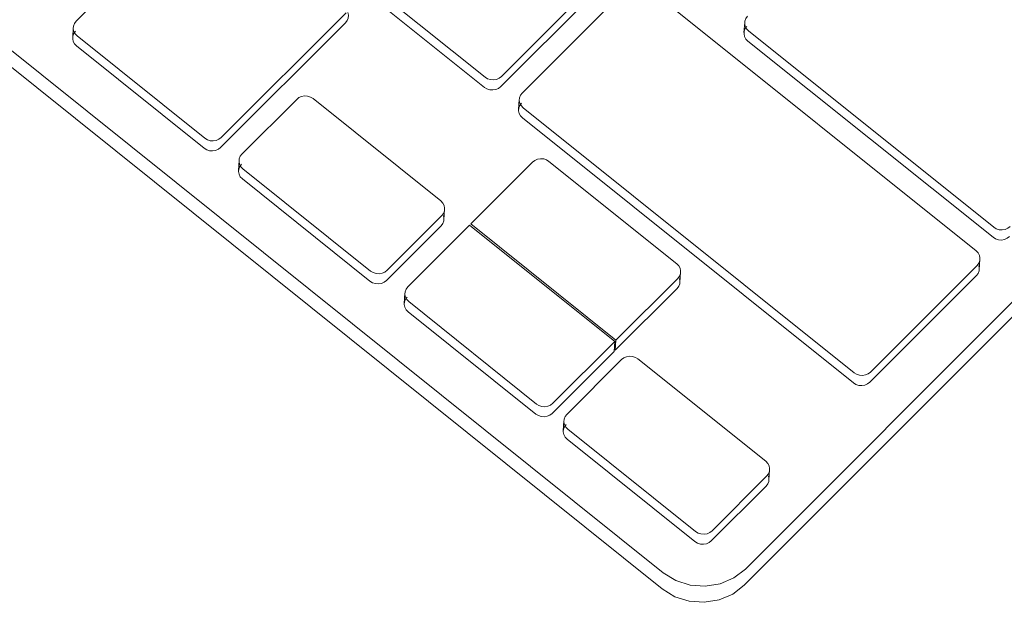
# Model space of a CAD drawing. Header units: centimetres. Extents: x -2274.6 to -2273.04, y 1316.35 to 1317.85.
# Tile 35 of 59: x -2273.78789 to -2273.77714, y 1317.2782 to 1317.28455. Entities that reach past the tile are written whole.
import ezdxf

# ---------------------------------------------------------------- set-up
doc = ezdxf.new("R2010")
doc.units = ezdxf.units.CM
doc.layers.add('Wyposażenie elektryczne', color=7, linetype='Continuous', lineweight=9)

msp = doc.modelspace()

# ---------------------------------------------------------------- linework, layer by layer
at = {"layer": 'Wyposażenie elektryczne'}
for p, q in [((-2273.806391, 1317.298972), (-2273.780862, 1317.278519)), ((-2273.780873, 1317.278344), (-2273.806399, 1317.298796)), ((-2273.779964, 1317.27856), (-2273.771112, 1317.287417)), ((-2273.771124, 1317.287241), (-2273.779976, 1317.278385)), ((-2273.785906, 1317.285899), (-2273.787268, 1317.284538)), ((-2273.782626, 1317.283936), (-2273.781464, 1317.285097)), ((-2273.784199, 1317.285043), (-2273.782805, 1317.283928)), ((-2273.781471, 1317.284987), (-2273.782633, 1317.283826)), ((-2273.782812, 1317.283817), (-2273.784206, 1317.284933)), ((-2273.781238, 1317.284916), (-2273.7824, 1317.283755)), ((-2273.777446, 1317.282034), (-2273.781058, 1317.284925)), ((-2273.785685, 1317.28327), (-2273.784323, 1317.284631)), ((-2273.787307, 1317.284359), (-2273.7873, 1317.284469)), ((-2273.78433, 1317.284521), (-2273.785692, 1317.28316)), ((-2273.77998, 1317.284414), (-2273.779972, 1317.284524)), ((-2273.787258, 1317.284378), (-2273.785865, 1317.283262)), ((-2273.77993, 1317.284432), (-2273.777254, 1317.282291)), ((-2273.785871, 1317.283152), (-2273.787264, 1317.284268)), ((-2273.777261, 1317.282181), (-2273.779937, 1317.284322)), ((-2273.783289, 1317.282578), (-2273.784683, 1317.283694)), ((-2273.784862, 1317.283685), (-2273.785459, 1317.283089)), ((-2273.782439, 1317.283576), (-2273.782432, 1317.283686)), ((-2273.782389, 1317.283594), (-2273.778777, 1317.280702)), ((-2273.778784, 1317.280592), (-2273.782396, 1317.283484)), ((-2273.785498, 1317.28291), (-2273.785491, 1317.28302)), ((-2273.782287, 1317.283001), (-2273.782961, 1317.282327)), ((-2273.780713, 1317.281893), (-2273.782108, 1317.283009)), ((-2273.785449, 1317.282929), (-2273.784055, 1317.281812)), ((-2273.784062, 1317.281702), (-2273.785455, 1317.282818)), ((-2273.783876, 1317.281821), (-2273.783279, 1317.282417)), ((-2273.783247, 1317.282486), (-2273.783254, 1317.282376)), ((-2273.783286, 1317.282307), (-2273.783882, 1317.28171)), ((-2273.782975, 1317.282314), (-2273.783649, 1317.281639)), ((-2273.78139, 1317.281045), (-2273.782975, 1317.282314)), ((-2273.782961, 1317.282327), (-2273.781377, 1317.281058)), ((-2273.778598, 1317.280711), (-2273.777435, 1317.281873)), ((-2273.777404, 1317.281942), (-2273.777411, 1317.281831)), ((-2273.780671, 1317.281801), (-2273.780678, 1317.281691)), ((-2273.777443, 1317.281763), (-2273.778605, 1317.2806)), ((-2273.781377, 1317.281058), (-2273.780702, 1317.281732)), ((-2273.783688, 1317.28146), (-2273.783681, 1317.28157)), ((-2273.78071, 1317.281622), (-2273.781384, 1317.280948)), ((-2273.783639, 1317.281479), (-2273.782244, 1317.280362)), ((-2273.782251, 1317.280252), (-2273.783645, 1317.281369)), ((-2273.782065, 1317.28037), (-2273.78139, 1317.281045)), ((-2273.781397, 1317.280934), (-2273.78139, 1317.281045)), ((-2273.781384, 1317.280948), (-2273.781377, 1317.281058)), ((-2273.781397, 1317.280934), (-2273.782072, 1317.28026)), ((-2273.781317, 1317.280846), (-2273.781914, 1317.280249)), ((-2273.779742, 1317.279737), (-2273.781138, 1317.280854)), ((-2273.781953, 1317.28007), (-2273.781946, 1317.28018)), ((-2273.781903, 1317.280088), (-2273.780508, 1317.278971)), ((-2273.780515, 1317.278861), (-2273.78191, 1317.279978)), ((-2273.7797, 1317.279645), (-2273.779707, 1317.279535)), ((-2273.780328, 1317.278979), (-2273.779732, 1317.279576)), ((-2273.779739, 1317.279466), (-2273.780336, 1317.278869))]:
    msp.add_line(p, q, dxfattribs=at)
for points in [[(-2273.784305, 1317.284632, 0), (-2273.784298, 1317.284603, 0), (-2273.784301, 1317.284573, 0), (-2273.784312, 1317.284545, 0), (-2273.78433, 1317.284521, 0)], [(-2273.779941, 1317.284593, 0), (-2273.779959, 1317.284568, 0), (-2273.77997, 1317.28454, 0), (-2273.779972, 1317.284511, 0), (-2273.779966, 1317.284482, 0), (-2273.779952, 1317.284455, 0), (-2273.77993, 1317.284432, 0)], [(-2273.787268, 1317.284538, 0), (-2273.787287, 1317.284514, 0), (-2273.787298, 1317.284486, 0), (-2273.7873, 1317.284456, 0), (-2273.787294, 1317.284427, 0), (-2273.787279, 1317.2844, 0), (-2273.787258, 1317.284378, 0)], [(-2273.779937, 1317.284322, 0), (-2273.779959, 1317.284344, 0), (-2273.779973, 1317.284371, 0), (-2273.779979, 1317.2844, 0), (-2273.779977, 1317.28443, 0), (-2273.779966, 1317.284458, 0), (-2273.779948, 1317.284482, 0)], [(-2273.787264, 1317.284268, 0), (-2273.787286, 1317.28429, 0), (-2273.7873, 1317.284317, 0), (-2273.787307, 1317.284346, 0), (-2273.787304, 1317.284376, 0), (-2273.787293, 1317.284403, 0), (-2273.787275, 1317.284428, 0)], [(-2273.782805, 1317.283928, 0), (-2273.782778, 1317.283911, 0), (-2273.782747, 1317.283901, 0), (-2273.782714, 1317.283899, 0), (-2273.782681, 1317.283904, 0), (-2273.782651, 1317.283917, 0), (-2273.782626, 1317.283936, 0)], [(-2273.782633, 1317.283826, 0), (-2273.782658, 1317.283806, 0), (-2273.782688, 1317.283794, 0), (-2273.782721, 1317.283788, 0), (-2273.782754, 1317.283791, 0), (-2273.782785, 1317.2838, 0), (-2273.782812, 1317.283817, 0)], [(-2273.784683, 1317.283694, 0), (-2273.784711, 1317.283711, 0), (-2273.784742, 1317.28372, 0), (-2273.784775, 1317.283723, 0), (-2273.784808, 1317.283717, 0), (-2273.784837, 1317.283705, 0), (-2273.784862, 1317.283685, 0)], [(-2273.7824, 1317.283755, 0), (-2273.782418, 1317.28373, 0), (-2273.782429, 1317.283702, 0), (-2273.782432, 1317.283673, 0), (-2273.782425, 1317.283644, 0), (-2273.782411, 1317.283617, 0), (-2273.782389, 1317.283594, 0)], [(-2273.782396, 1317.283484, 0), (-2273.782418, 1317.283507, 0), (-2273.782432, 1317.283533, 0), (-2273.782439, 1317.283562, 0), (-2273.782436, 1317.283592, 0), (-2273.782425, 1317.28362, 0), (-2273.782407, 1317.283644, 0)], [(-2273.785865, 1317.283262, 0), (-2273.785837, 1317.283245, 0), (-2273.785806, 1317.283235, 0), (-2273.785773, 1317.283233, 0), (-2273.78574, 1317.283238, 0), (-2273.78571, 1317.283251, 0), (-2273.785685, 1317.28327, 0)], [(-2273.785692, 1317.28316, 0), (-2273.785717, 1317.283141, 0), (-2273.785747, 1317.283128, 0), (-2273.78578, 1317.283123, 0), (-2273.785813, 1317.283125, 0), (-2273.785844, 1317.283135, 0), (-2273.785871, 1317.283152, 0)], [(-2273.785459, 1317.283089, 0), (-2273.785478, 1317.283065, 0), (-2273.785489, 1317.283037, 0), (-2273.785491, 1317.283007, 0), (-2273.785485, 1317.282978, 0), (-2273.78547, 1317.282951, 0), (-2273.785449, 1317.282929, 0)], [(-2273.785455, 1317.282818, 0), (-2273.785477, 1317.282841, 0), (-2273.785491, 1317.282868, 0), (-2273.785498, 1317.282897, 0), (-2273.785495, 1317.282926, 0), (-2273.785484, 1317.282954, 0), (-2273.785466, 1317.282979, 0)], [(-2273.782108, 1317.283009, 0), (-2273.782135, 1317.283026, 0), (-2273.782166, 1317.283036, 0), (-2273.7822, 1317.283038, 0), (-2273.782232, 1317.283033, 0), (-2273.782262, 1317.28302, 0), (-2273.782287, 1317.283001, 0)], [(-2273.783279, 1317.282417, 0), (-2273.78326, 1317.282441, 0), (-2273.783249, 1317.282469, 0), (-2273.783247, 1317.282499, 0), (-2273.783253, 1317.282528, 0), (-2273.783268, 1317.282555, 0), (-2273.783289, 1317.282578, 0)], [(-2273.78326, 1317.282418, 0), (-2273.783254, 1317.282389, 0), (-2273.783256, 1317.282359, 0), (-2273.783267, 1317.282331, 0), (-2273.783286, 1317.282307, 0)], [(-2273.777254, 1317.282291, 0), (-2273.777226, 1317.282274, 0), (-2273.777195, 1317.282264, 0), (-2273.777162, 1317.282262, 0), (-2273.777129, 1317.282267, 0), (-2273.777099, 1317.28228, 0), (-2273.777074, 1317.282299, 0)], [(-2273.777082, 1317.282189, 0), (-2273.777107, 1317.28217, 0), (-2273.777136, 1317.282157, 0), (-2273.777169, 1317.282151, 0), (-2273.777202, 1317.282154, 0), (-2273.777234, 1317.282164, 0), (-2273.777261, 1317.282181, 0)], [(-2273.777435, 1317.281873, 0), (-2273.777417, 1317.281898, 0), (-2273.777406, 1317.281926, 0), (-2273.777404, 1317.281955, 0), (-2273.77741, 1317.281984, 0), (-2273.777424, 1317.282011, 0), (-2273.777446, 1317.282034, 0)], [(-2273.780702, 1317.281732, 0), (-2273.780684, 1317.281757, 0), (-2273.780673, 1317.281785, 0), (-2273.780671, 1317.281814, 0), (-2273.780677, 1317.281843, 0), (-2273.780691, 1317.28187, 0), (-2273.780713, 1317.281893, 0)], [(-2273.777417, 1317.281874, 0), (-2273.777411, 1317.281845, 0), (-2273.777413, 1317.281815, 0), (-2273.777424, 1317.281787, 0), (-2273.777443, 1317.281763, 0)], [(-2273.784055, 1317.281812, 0), (-2273.784027, 1317.281795, 0), (-2273.783996, 1317.281786, 0), (-2273.783963, 1317.281783, 0), (-2273.78393, 1317.281789, 0), (-2273.783901, 1317.281801, 0), (-2273.783876, 1317.281821, 0)], [(-2273.783882, 1317.28171, 0), (-2273.783907, 1317.281691, 0), (-2273.783937, 1317.281678, 0), (-2273.78397, 1317.281673, 0), (-2273.784003, 1317.281675, 0), (-2273.784034, 1317.281685, 0), (-2273.784062, 1317.281702, 0)], [(-2273.780684, 1317.281733, 0), (-2273.780678, 1317.281704, 0), (-2273.78068, 1317.281674, 0), (-2273.780691, 1317.281646, 0), (-2273.78071, 1317.281622, 0)], [(-2273.783649, 1317.281639, 0), (-2273.783668, 1317.281615, 0), (-2273.783679, 1317.281587, 0), (-2273.783681, 1317.281557, 0), (-2273.783675, 1317.281528, 0), (-2273.78366, 1317.281501, 0), (-2273.783639, 1317.281479, 0)], [(-2273.783645, 1317.281369, 0), (-2273.783667, 1317.281391, 0), (-2273.783682, 1317.281418, 0), (-2273.783688, 1317.281447, 0), (-2273.783686, 1317.281477, 0), (-2273.783675, 1317.281505, 0), (-2273.783656, 1317.281529, 0)], [(-2273.781138, 1317.280854, 0), (-2273.781165, 1317.280871, 0), (-2273.781196, 1317.280881, 0), (-2273.781229, 1317.280883, 0), (-2273.781262, 1317.280878, 0), (-2273.781292, 1317.280865, 0), (-2273.781317, 1317.280846, 0)], [(-2273.778777, 1317.280702, 0), (-2273.77875, 1317.280686, 0), (-2273.778718, 1317.280676, 0), (-2273.778685, 1317.280673, 0), (-2273.778653, 1317.280679, 0), (-2273.778623, 1317.280691, 0), (-2273.778598, 1317.280711, 0)], [(-2273.778605, 1317.2806, 0), (-2273.77863, 1317.280581, 0), (-2273.77866, 1317.280568, 0), (-2273.778692, 1317.280563, 0), (-2273.778725, 1317.280565, 0), (-2273.778757, 1317.280575, 0), (-2273.778784, 1317.280592, 0)], [(-2273.782244, 1317.280362, 0), (-2273.782217, 1317.280345, 0), (-2273.782185, 1317.280335, 0), (-2273.782152, 1317.280333, 0), (-2273.78212, 1317.280338, 0), (-2273.78209, 1317.280351, 0), (-2273.782065, 1317.28037, 0)], [(-2273.782072, 1317.28026, 0), (-2273.782097, 1317.280241, 0), (-2273.782127, 1317.280228, 0), (-2273.782159, 1317.280222, 0), (-2273.782192, 1317.280225, 0), (-2273.782224, 1317.280235, 0), (-2273.782251, 1317.280252, 0)], [(-2273.781914, 1317.280249, 0), (-2273.781932, 1317.280225, 0), (-2273.781943, 1317.280197, 0), (-2273.781946, 1317.280167, 0), (-2273.781939, 1317.280138, 0), (-2273.781925, 1317.280111, 0), (-2273.781903, 1317.280088, 0)], [(-2273.78191, 1317.279978, 0), (-2273.781932, 1317.280001, 0), (-2273.781946, 1317.280028, 0), (-2273.781953, 1317.280057, 0), (-2273.78195, 1317.280087, 0), (-2273.781939, 1317.280114, 0), (-2273.781921, 1317.280139, 0)], [(-2273.779732, 1317.279576, 0), (-2273.779713, 1317.279601, 0), (-2273.779702, 1317.279629, 0), (-2273.7797, 1317.279658, 0), (-2273.779706, 1317.279687, 0), (-2273.779721, 1317.279714, 0), (-2273.779742, 1317.279737, 0)], [(-2273.779713, 1317.279577, 0), (-2273.779707, 1317.279548, 0), (-2273.779709, 1317.279518, 0), (-2273.77972, 1317.279491, 0), (-2273.779739, 1317.279466, 0)], [(-2273.780508, 1317.278971, 0), (-2273.78048, 1317.278954, 0), (-2273.780449, 1317.278944, 0), (-2273.780416, 1317.278942, 0), (-2273.780383, 1317.278947, 0), (-2273.780354, 1317.27896, 0), (-2273.780328, 1317.278979, 0)], [(-2273.780336, 1317.278869, 0), (-2273.780361, 1317.27885, 0), (-2273.78039, 1317.278837, 0), (-2273.780423, 1317.278832, 0), (-2273.780456, 1317.278834, 0), (-2273.780488, 1317.278844, 0), (-2273.780515, 1317.278861, 0)], [(-2273.780862, 1317.278519, 0), (-2273.780724, 1317.278435, 0), (-2273.780568, 1317.278385, 0), (-2273.780402, 1317.278373, 0), (-2273.780239, 1317.2784, 0), (-2273.78009, 1317.278464, 0), (-2273.779964, 1317.27856, 0)], [(-2273.779976, 1317.278385, 0), (-2273.780101, 1317.278289, 0), (-2273.78025, 1317.278225, 0), (-2273.780413, 1317.278199, 0), (-2273.780579, 1317.27821, 0), (-2273.780736, 1317.27826, 0), (-2273.780873, 1317.278344, 0)]]:
    msp.add_polyline3d(points, dxfattribs=at)

doc.saveas('drawing.dxf')
